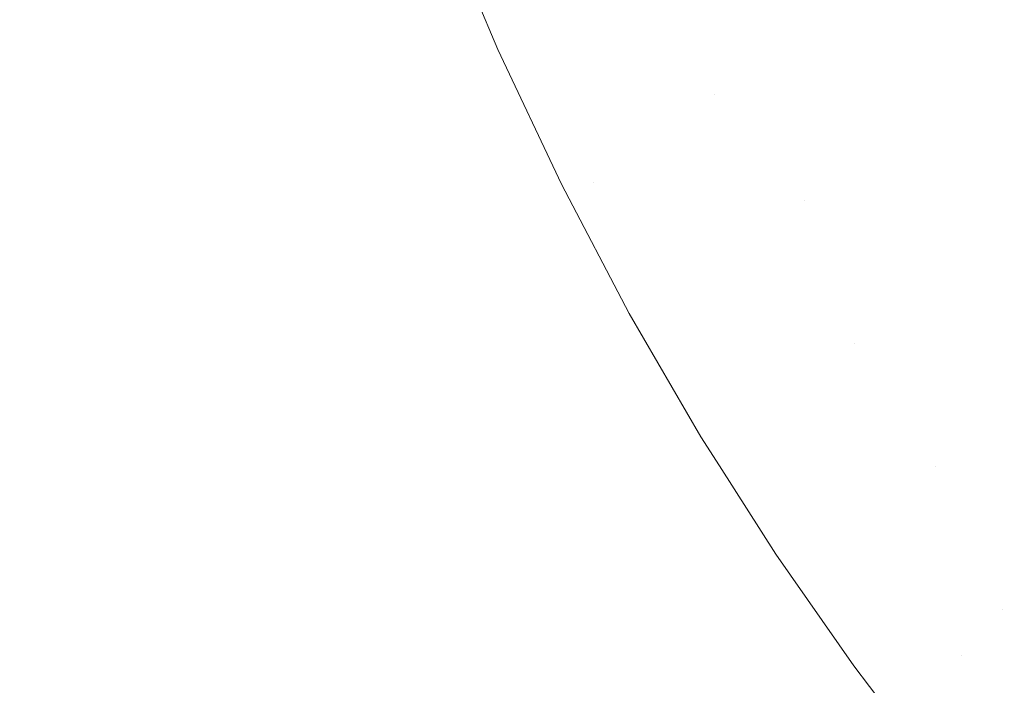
# Model space of a CAD drawing. Header units: centimetres. Extents: x -21.6 to 22.7, y 3.4 to 5.2.
# Tile 100 of 256: x -6.806 to -6.7163, y 3.7003 to 3.7609. Entities that reach past the tile are written whole.
import ezdxf

# ---------------------------------------------------------------- set-up
doc = ezdxf.new("R2010")
doc.units = ezdxf.units.CM
doc.header["$LTSCALE"] = 2.54
doc.layers.add('Lucido design-1', color=7, linetype='Continuous')

# ---------------------------------------------------------------- blocks, each defined once
blk = doc.blocks.new('Gruppo-4-1')
at = {"color": 7, "linetype": 'Continuous', "lineweight": 9}
blk.add_3dface([(-21.503423, 5.100212, -1872.215514), (-21.503423, 3.500212, -1872.215514), (22.630348, 3.500212, -1872.215514), (22.630348, 5.100212, -1872.215514)], dxfattribs=at)
for points, invisible_edges in [([(-21.503423, 3.500212, -1873.015514), (-21.503423, 5.100212, -1873.015514), (-6.792166, 5.100212, -1873.015514), (-6.792166, 3.900212, -1873.015514)], 8), ([(-6.792166, 3.900212, -1873.015514), (-6.791888, 3.886063, -1873.015514), (-21.503423, 3.500212, -1873.015514)], 10), ([(-6.791888, 3.886063, -1873.015514), (-6.79097, 3.870862, -1873.015514), (-21.503423, 3.500212, -1873.015514)], 10), ([(-21.503423, 3.500212, -1873.015514), (-6.79097, 3.870862, -1873.015514), (-6.789891, 3.860396, -1873.015514)], 9), ([(-6.789891, 3.860396, -1873.015514), (-6.789415, 3.855769, -1873.015514), (-21.503423, 3.500212, -1873.015514)], 10), ([(-6.789415, 3.855769, -1873.015514), (-6.787237, 3.840858, -1873.015514), (-21.503423, 3.500212, -1873.015514)], 10), ([(-21.503423, 3.500212, -1873.015514), (-6.787237, 3.840858, -1873.015514), (-6.784456, 3.826187, -1873.015514)], 9), ([(-21.503423, 3.500212, -1873.015514), (-6.784456, 3.826187, -1873.015514), (-6.781095, 3.811811, -1873.015514)], 9), ([(-21.503423, 3.500212, -1873.015514), (-6.781095, 3.811811, -1873.015514), (-6.777181, 3.797779, -1873.015514)], 9), ([(-21.503423, 3.500212, -1873.015514), (-6.777181, 3.797779, -1873.015514), (-6.772745, 3.784136, -1873.015514)], 9), ([(-21.503423, 3.500212, -1873.015514), (-6.772745, 3.784136, -1873.015514), (-6.767821, 3.77092, -1873.015514)], 9), ([(-6.755349, 3.775557, -1873.014301), (-6.753065, 3.776896, -1873.013772), (-6.742709, 3.754077, -1873.013772), (-6.74488, 3.75249, -1873.014301)], 15), ([(-6.742709, 3.754077, -1873.013772), (-6.753065, 3.776896, -1873.013772), (-6.745967, 3.76695, -1873.01315)], 11), ([(-6.74488, 3.75249, -1873.014301), (-6.747067, 3.750891, -1873.014736), (-6.757649, 3.774208, -1873.014736), (-6.755349, 3.775557, -1873.014301)], 15), ([(-6.759963, 3.77285, -1873.015076), (-6.757649, 3.774208, -1873.014736), (-6.747067, 3.750891, -1873.014736), (-6.749267, 3.749283, -1873.015076)], 15), ([(-6.749267, 3.749283, -1873.015076), (-6.751476, 3.747668, -1873.015319), (-6.762287, 3.771487, -1873.015319), (-6.759963, 3.77285, -1873.015076)], 15), ([(-6.737376, 3.772585, -1873.009775), (-6.732195, 3.761764, -1873.009775), (-6.734243, 3.760267, -1873.010748), (-6.73948, 3.771205, -1873.010748)], 15), ([(-21.503423, 3.500212, -1873.015514), (-6.767821, 3.77092, -1873.015514), (-6.766914, 3.768767, -1873.015514)], 9), ([(-6.764617, 3.77012, -1873.015465), (-6.762287, 3.771487, -1873.015319), (-6.751476, 3.747668, -1873.015319), (-6.753692, 3.746048, -1873.015465)], 15), ([(-6.73948, 3.771205, -1873.010748), (-6.734243, 3.760267, -1873.010748), (-6.736322, 3.758747, -1873.011636), (-6.741615, 3.769804, -1873.011636)], 15), ([(-6.720664, 3.770195, -1873.002333), (-6.718886, 3.771494, -1873.000853), (-6.713537, 3.761456, -1873.000853), (-6.715261, 3.760055, -1873.002333)], 15), ([(-6.762444, 3.758164, -1873.015514), (-6.766914, 3.768767, -1873.015514), (-6.764617, 3.77012, -1873.015465)], 10), ([(-6.764617, 3.77012, -1873.015465), (-6.753692, 3.746048, -1873.015465), (-6.756649, 3.745896, -1873.015514), (-6.762444, 3.758164, -1873.015514)], 11), ([(-6.741615, 3.769804, -1873.011636), (-6.736322, 3.758747, -1873.011636), (-6.738427, 3.757208, -1873.012437), (-6.743778, 3.768385, -1873.012437)], 15), ([(-6.715261, 3.760055, -1873.002333), (-6.717027, 3.758619, -1873.003749), (-6.722486, 3.768863, -1873.003749), (-6.720664, 3.770195, -1873.002333)], 15), ([(-6.72435, 3.7675, -1873.0051), (-6.722486, 3.768863, -1873.003749), (-6.717027, 3.758619, -1873.003749), (-6.718835, 3.75715, -1873.0051)], 15), ([(-6.766914, 3.768767, -1873.015514), (-6.762444, 3.758164, -1873.015514), (-21.503423, 3.500212, -1873.015514)], 10), ([(-6.743778, 3.768385, -1873.012437), (-6.738427, 3.757208, -1873.012437), (-6.740557, 3.755651, -1873.01315), (-6.745967, 3.76695, -1873.01315)], 15), ([(-6.718835, 3.75715, -1873.0051), (-6.720682, 3.755648, -1873.006381), (-6.726255, 3.766107, -1873.006381), (-6.72435, 3.7675, -1873.0051)], 15), ([(-6.745967, 3.76695, -1873.01315), (-6.740557, 3.755651, -1873.01315), (-6.742709, 3.754077, -1873.013772)], 11), ([(-6.728199, 3.764686, -1873.007589), (-6.726255, 3.766107, -1873.006381), (-6.720682, 3.755648, -1873.006381), (-6.722567, 3.754116, -1873.007589)], 15), ([(-6.722567, 3.754116, -1873.007589), (-6.724488, 3.752555, -1873.008722), (-6.73018, 3.763238, -1873.008722), (-6.728199, 3.764686, -1873.007589)], 15), ([(-6.726442, 3.750967, -1873.009775), (-6.732195, 3.761764, -1873.009775), (-6.73018, 3.763238, -1873.008722), (-6.724488, 3.752555, -1873.008722)], 15), ([(-6.728428, 3.749352, -1873.010748), (-6.734243, 3.760267, -1873.010748), (-6.732195, 3.761764, -1873.009775), (-6.726442, 3.750967, -1873.009775)], 15), ([(-6.730443, 3.747715, -1873.011636), (-6.736322, 3.758747, -1873.011636), (-6.734243, 3.760267, -1873.010748), (-6.728428, 3.749352, -1873.010748)], 15), ([(-6.709302, 3.749986, -1873.002333), (-6.711007, 3.748447, -1873.003749), (-6.717027, 3.758619, -1873.003749), (-6.715261, 3.760055, -1873.002333)], 15), ([(-21.503423, 3.500212, -1873.015514), (-6.762444, 3.758164, -1873.015514), (-6.756649, 3.745896, -1873.015514)], 9), ([(-6.732485, 3.746055, -1873.012437), (-6.738427, 3.757208, -1873.012437), (-6.736322, 3.758747, -1873.011636), (-6.730443, 3.747715, -1873.011636)], 15), ([(-6.718835, 3.75715, -1873.0051), (-6.717027, 3.758619, -1873.003749), (-6.711007, 3.748447, -1873.003749), (-6.712752, 3.746873, -1873.0051)], 15), ([(-6.73455, 3.744377, -1873.01315), (-6.740557, 3.755651, -1873.01315), (-6.738427, 3.757208, -1873.012437), (-6.732485, 3.746055, -1873.012437)], 15), ([(-6.712752, 3.746873, -1873.0051), (-6.714536, 3.745263, -1873.006381), (-6.720682, 3.755648, -1873.006381), (-6.718835, 3.75715, -1873.0051)], 15), ([(-6.742709, 3.754077, -1873.013772), (-6.740557, 3.755651, -1873.01315), (-6.73455, 3.744377, -1873.01315)], 11), ([(-6.722567, 3.754116, -1873.007589), (-6.720682, 3.755648, -1873.006381), (-6.714536, 3.745263, -1873.006381), (-6.716355, 3.743621, -1873.007589)], 15), ([(-6.74488, 3.75249, -1873.014301), (-6.742709, 3.754077, -1873.013772), (-6.729939, 3.731364, -1873.013772), (-6.731971, 3.72953, -1873.014301)], 15), ([(-6.729939, 3.731364, -1873.013772), (-6.742709, 3.754077, -1873.013772), (-6.73455, 3.744377, -1873.01315)], 11), ([(-6.716355, 3.743621, -1873.007589), (-6.71821, 3.741948, -1873.008722), (-6.724488, 3.752555, -1873.008722), (-6.722567, 3.754116, -1873.007589)], 15), ([(-6.731971, 3.72953, -1873.014301), (-6.734018, 3.727683, -1873.014736), (-6.747067, 3.750891, -1873.014736), (-6.74488, 3.75249, -1873.014301)], 15), ([(-6.724488, 3.752555, -1873.008722), (-6.71821, 3.741948, -1873.008722), (-6.720097, 3.740245, -1873.009775), (-6.726442, 3.750967, -1873.009775)], 15), ([(-6.749267, 3.749283, -1873.015076), (-6.747067, 3.750891, -1873.014736), (-6.734018, 3.727683, -1873.014736), (-6.736077, 3.725825, -1873.015076)], 15), ([(-6.726442, 3.750967, -1873.009775), (-6.720097, 3.740245, -1873.009775), (-6.722014, 3.738515, -1873.010748), (-6.728428, 3.749352, -1873.010748)], 15), ([(-6.736077, 3.725825, -1873.015076), (-6.738146, 3.723958, -1873.015319), (-6.751476, 3.747668, -1873.015319), (-6.749267, 3.749283, -1873.015076)], 15), ([(-6.728428, 3.749352, -1873.010748), (-6.722014, 3.738515, -1873.010748), (-6.723959, 3.73676, -1873.011636), (-6.730443, 3.747715, -1873.011636)], 15), ([(-6.753692, 3.746048, -1873.015465), (-6.751476, 3.747668, -1873.015319), (-6.738146, 3.723958, -1873.015319), (-6.74022, 3.722087, -1873.015465)], 15), ([(-6.730443, 3.747715, -1873.011636), (-6.723959, 3.73676, -1873.011636), (-6.72593, 3.734981, -1873.012437), (-6.732485, 3.746055, -1873.012437)], 15), ([(-21.503423, 3.500212, -1873.015514), (-6.756649, 3.745896, -1873.015514), (-6.750474, 3.734136, -1873.015514)], 9), ([(-6.750474, 3.734136, -1873.015514), (-6.756649, 3.745896, -1873.015514), (-6.753692, 3.746048, -1873.015465)], 10), ([(-6.753692, 3.746048, -1873.015465), (-6.74022, 3.722087, -1873.015465), (-6.743954, 3.722901, -1873.015514), (-6.750474, 3.734136, -1873.015514)], 11), ([(-6.732485, 3.746055, -1873.012437), (-6.72593, 3.734981, -1873.012437), (-6.727924, 3.733182, -1873.01315), (-6.73455, 3.744377, -1873.01315)], 15), ([(-6.716355, 3.743621, -1873.007589), (-6.714536, 3.745263, -1873.006381), (-6.707799, 3.735008, -1873.006381), (-6.709547, 3.733257, -1873.007589)], 15), ([(-6.73455, 3.744377, -1873.01315), (-6.727924, 3.733182, -1873.01315), (-6.729939, 3.731364, -1873.013772)], 11), ([(-6.709547, 3.733257, -1873.007589), (-6.711329, 3.731473, -1873.008722), (-6.71821, 3.741948, -1873.008722), (-6.716355, 3.743621, -1873.007589)], 15), ([(-6.713142, 3.729658, -1873.009775), (-6.720097, 3.740245, -1873.009775), (-6.71821, 3.741948, -1873.008722), (-6.711329, 3.731473, -1873.008722)], 15), ([(-6.714984, 3.727813, -1873.010748), (-6.722014, 3.738515, -1873.010748), (-6.720097, 3.740245, -1873.009775), (-6.713142, 3.729658, -1873.009775)], 15), ([(-6.716853, 3.725941, -1873.011636), (-6.723959, 3.73676, -1873.011636), (-6.722014, 3.738515, -1873.010748), (-6.714984, 3.727813, -1873.010748)], 15), ([(-6.718747, 3.724045, -1873.012437), (-6.72593, 3.734981, -1873.012437), (-6.723959, 3.73676, -1873.011636), (-6.716853, 3.725941, -1873.011636)], 15), ([(-6.720662, 3.722127, -1873.01315), (-6.727924, 3.733182, -1873.01315), (-6.72593, 3.734981, -1873.012437), (-6.718747, 3.724045, -1873.012437)], 15), ([(-21.503423, 3.500212, -1873.015514), (-6.750474, 3.734136, -1873.015514), (-6.743954, 3.722901, -1873.015514)], 9), ([(-6.722598, 3.720189, -1873.013772), (-6.729939, 3.731364, -1873.013772), (-6.727924, 3.733182, -1873.01315), (-6.720662, 3.722127, -1873.01315)], 15), ([(-6.731971, 3.72953, -1873.014301), (-6.729939, 3.731364, -1873.013772), (-6.722598, 3.720189, -1873.013772)], 11), ([(-6.716467, 3.707146, -1873.014301), (-6.718346, 3.705056, -1873.014736), (-6.734018, 3.727683, -1873.014736), (-6.731971, 3.72953, -1873.014301)], 15), ([(-6.716467, 3.707146, -1873.014301), (-6.731971, 3.72953, -1873.014301), (-6.722598, 3.720189, -1873.013772)], 11), ([(-6.720237, 3.702954, -1873.015076), (-6.736077, 3.725825, -1873.015076), (-6.734018, 3.727683, -1873.014736), (-6.718346, 3.705056, -1873.014736)], 15), ([(-6.714984, 3.727813, -1873.010748), (-6.707326, 3.717309, -1873.010748), (-6.709112, 3.715323, -1873.011636), (-6.716853, 3.725941, -1873.011636)], 15), ([(-6.738146, 3.723958, -1873.015319), (-6.736077, 3.725825, -1873.015076), (-6.720237, 3.702954, -1873.015076)], 11), ([(-6.716853, 3.725941, -1873.011636), (-6.709112, 3.715323, -1873.011636), (-6.710921, 3.713312, -1873.012437), (-6.718747, 3.724045, -1873.012437)], 15), ([(-6.74022, 3.722087, -1873.015465), (-6.738146, 3.723958, -1873.015319), (-6.703362, 3.678889, -1873.015319), (-6.705067, 3.676538, -1873.015465)], 15), ([(-6.703362, 3.678889, -1873.015319), (-6.738146, 3.723958, -1873.015319), (-6.720237, 3.702954, -1873.015076)], 11), ([(-6.718747, 3.724045, -1873.012437), (-6.710921, 3.713312, -1873.012437), (-6.712752, 3.711276, -1873.01315), (-6.720662, 3.722127, -1873.01315)], 15), ([(-21.503423, 3.500212, -1873.015514), (-6.743954, 3.722901, -1873.015514), (-6.742255, 3.720239, -1873.015514)], 9), ([(-6.74022, 3.722087, -1873.015465), (-6.742255, 3.720239, -1873.015514), (-6.743954, 3.722901, -1873.015514)], 9), ([(-6.730021, 3.702042, -1873.015514), (-6.737125, 3.712201, -1873.015514), (-6.742255, 3.720239, -1873.015514), (-6.74022, 3.722087, -1873.015465)], 12), ([(-6.74022, 3.722087, -1873.015465), (-6.705067, 3.676538, -1873.015465), (-6.722674, 3.692426, -1873.015514), (-6.730021, 3.702042, -1873.015514)], 11), ([(-6.720662, 3.722127, -1873.01315), (-6.712752, 3.711276, -1873.01315), (-6.714601, 3.70922, -1873.013772), (-6.722598, 3.720189, -1873.013772)], 15), ([(-6.742255, 3.720239, -1873.015514), (-6.737125, 3.712201, -1873.015514), (-21.503423, 3.500212, -1873.015514)], 10), ([(-6.722598, 3.720189, -1873.013772), (-6.714601, 3.70922, -1873.013772), (-6.716467, 3.707146, -1873.014301)], 11), ([(-21.503423, 3.500212, -1873.015514), (-6.737125, 3.712201, -1873.015514), (-6.730021, 3.702042, -1873.015514)], 9), ([(-6.716467, 3.707146, -1873.014301), (-6.714601, 3.70922, -1873.013772), (-6.705941, 3.698528, -1873.013772)], 11), ([(-6.698287, 3.685885, -1873.014301), (-6.69997, 3.683566, -1873.014736), (-6.718346, 3.705056, -1873.014736), (-6.716467, 3.707146, -1873.014301)], 15), ([(-6.698287, 3.685885, -1873.014301), (-6.716467, 3.707146, -1873.014301), (-6.705941, 3.698528, -1873.013772)], 11), ([(-6.718346, 3.705056, -1873.014736), (-6.69997, 3.683566, -1873.014736), (-6.701662, 3.681232, -1873.015076), (-6.720237, 3.702954, -1873.015076)], 15), ([(-6.720237, 3.702954, -1873.015076), (-6.701662, 3.681232, -1873.015076), (-6.703362, 3.678889, -1873.015319)], 11), ([(-21.503423, 3.500212, -1873.015514), (-6.730021, 3.702042, -1873.015514), (-6.722674, 3.692426, -1873.015514)], 9)]:
    blk.add_3dface(points, dxfattribs=dict(at, invisible_edges=invisible_edges))
blk = doc.blocks.new('Gruppo-5-1')
at = {"color": 7}
blk.add_blockref('Gruppo-4-1', (0, 0), dxfattribs=at)

msp = doc.modelspace()

# ---------------------------------------------------------------- block references
at = {"layer": 'Lucido design-1', "color": 7}
msp.add_blockref('Gruppo-5-1', (0, 0), dxfattribs=at)

doc.saveas('drawing.dxf')
